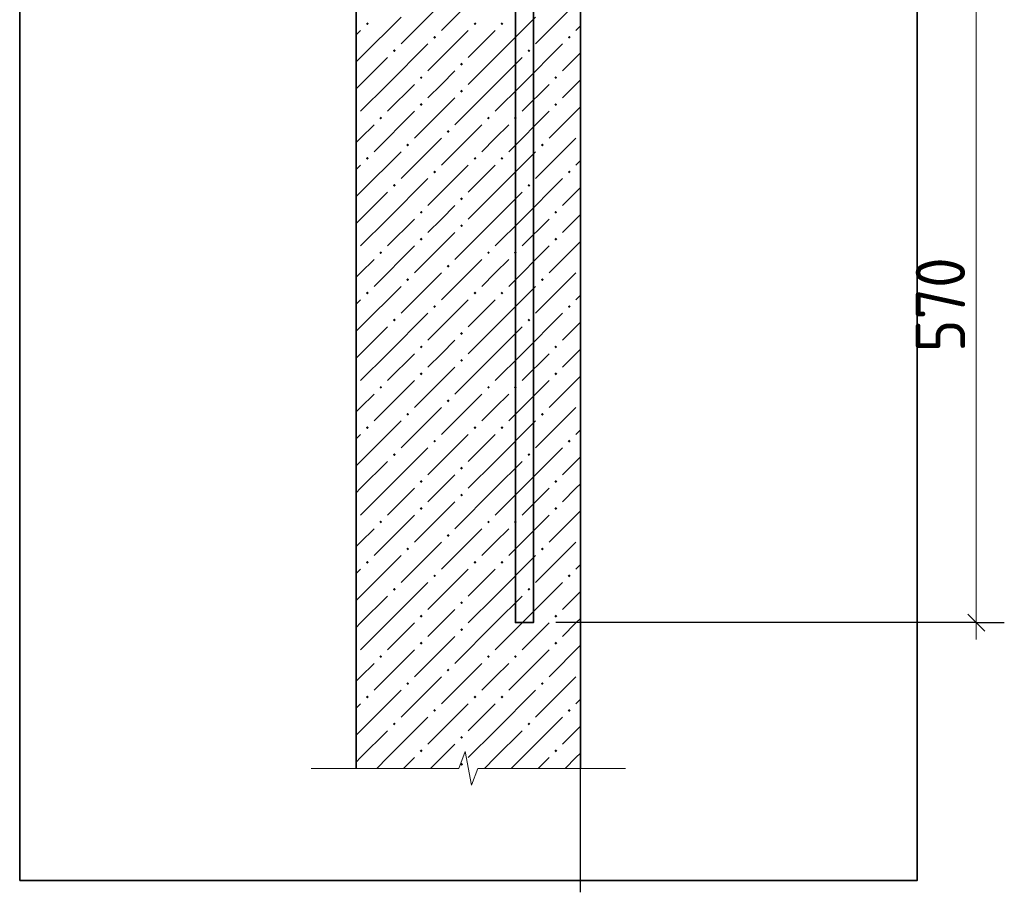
# Model space of a CAD drawing. Header units: millimetres. Extents: x 0 to 42000, y 0 to 29700.
# Tile 4 of 12: x 13371 to 17760, y 11898 to 15787. Entities that reach past the tile are written whole.
import ezdxf

# ---------------------------------------------------------------- set-up
doc = ezdxf.new("R2010")
doc.units = ezdxf.units.MM
doc.linetypes.add('______5', pattern=[1100, 800, -100, 100, -100])
for name, color, linetype, lineweight in [('Standard', 7, 'Continuous', 25), ('Выпуски ДОП Г-обр.', 52, 'Continuous', 25), ('ЖБ Пилон', 7, 'Continuous', 35), ('Размерная линия_ общее', 7, 'Continuous', 13)]:
    doc.layers.add(name, color=color, linetype=linetype, lineweight=lineweight)
doc.layers.add('Оси', color=7, linetype='______5', true_color=0x656565)
doc.styles.add('ISOCPEUR', font='txt')

msp = doc.modelspace()

# ---------------------------------------------------------------- hatches: boundary and pattern name
at = {"layer": 'ЖБ Пилон', "linetype": 'Continuous', "lineweight": 18, "transparency": 33554687}
for points in [[(14914.2, 15768.4), (14920.7, 15774.9), (14927.2, 15768.4), (14920.7, 15761.9)], [(15394.2, 15768.4), (15400.7, 15774.9), (15407.2, 15768.4), (15400.7, 15761.9)], [(15514.2, 15768.4), (15520.7, 15774.9), (15527.2, 15768.4), (15520.7, 15761.9)], [(15214.2, 15708.4), (15220.7, 15714.9), (15227.2, 15708.4), (15220.7, 15701.9)], [(15814.2, 15708.4), (15820.7, 15714.9), (15827.2, 15708.4), (15820.7, 15701.9)], [(15034.2, 15648.4), (15040.7, 15654.9), (15047.2, 15648.4), (15040.7, 15641.9)], [(15634.2, 15648.4), (15640.7, 15654.9), (15647.2, 15648.4), (15640.7, 15641.9)], [(15334.2, 15588.4), (15340.7, 15594.9), (15347.2, 15588.4), (15340.7, 15581.9)], [(15154.2, 15528.4), (15160.7, 15534.9), (15167.2, 15528.4), (15160.7, 15521.9)], [(15754.2, 15528.4), (15760.7, 15534.9), (15767.2, 15528.4), (15760.7, 15521.9)], [(15334.2, 15468.4), (15340.7, 15474.9), (15347.2, 15468.4), (15340.7, 15461.9)], [(15154.2, 15408.4), (15160.7, 15414.9), (15167.2, 15408.4), (15160.7, 15401.9)], [(15754.2, 15408.4), (15760.7, 15414.9), (15767.2, 15408.4), (15760.7, 15401.9)], [(14974.2, 15348.4), (14980.7, 15354.9), (14987.2, 15348.4), (14980.7, 15341.9)], [(15454.2, 15348.4), (15460.7, 15354.9), (15467.2, 15348.4), (15460.7, 15341.9)], [(15574.2, 15348.4), (15580.7, 15354.9), (15587.2, 15348.4), (15580.7, 15341.9)], [(15274.2, 15288.4), (15280.7, 15294.9), (15287.2, 15288.4), (15280.7, 15281.9)], [(15094.2, 15228.4), (15100.7, 15234.9), (15107.2, 15228.4), (15100.7, 15221.9)], [(15694.2, 15228.4), (15700.7, 15234.9), (15707.2, 15228.4), (15700.7, 15221.9)], [(14914.2, 15168.4), (14920.7, 15174.9), (14927.2, 15168.4), (14920.7, 15161.9)], [(15394.2, 15168.4), (15400.7, 15174.9), (15407.2, 15168.4), (15400.7, 15161.9)], [(15514.2, 15168.4), (15520.7, 15174.9), (15527.2, 15168.4), (15520.7, 15161.9)], [(15214.2, 15108.4), (15220.7, 15114.9), (15227.2, 15108.4), (15220.7, 15101.9)], [(15814.2, 15108.4), (15820.7, 15114.9), (15827.2, 15108.4), (15820.7, 15101.9)], [(15034.2, 15048.4), (15040.7, 15054.9), (15047.2, 15048.4), (15040.7, 15041.9)], [(15634.2, 15048.4), (15640.7, 15054.9), (15647.2, 15048.4), (15640.7, 15041.9)], [(15334.2, 14988.4), (15340.7, 14994.9), (15347.2, 14988.4), (15340.7, 14981.9)], [(15154.2, 14928.4), (15160.7, 14934.9), (15167.2, 14928.4), (15160.7, 14921.9)], [(15754.2, 14928.4), (15760.7, 14934.9), (15767.2, 14928.4), (15760.7, 14921.9)], [(15334.2, 14868.4), (15340.7, 14874.9), (15347.2, 14868.4), (15340.7, 14861.9)], [(15154.2, 14808.4), (15160.7, 14814.9), (15167.2, 14808.4), (15160.7, 14801.9)], [(15754.2, 14808.4), (15760.7, 14814.9), (15767.2, 14808.4), (15760.7, 14801.9)], [(14974.2, 14748.4), (14980.7, 14754.9), (14987.2, 14748.4), (14980.7, 14741.9)], [(15454.2, 14748.4), (15460.7, 14754.9), (15467.2, 14748.4), (15460.7, 14741.9)], [(15574.2, 14748.4), (15580.7, 14754.9), (15587.2, 14748.4), (15580.7, 14741.9)], [(15274.2, 14688.4), (15280.7, 14694.9), (15287.2, 14688.4), (15280.7, 14681.9)], [(15094.2, 14628.4), (15100.7, 14634.9), (15107.2, 14628.4), (15100.7, 14621.9)], [(15694.2, 14628.4), (15700.7, 14634.9), (15707.2, 14628.4), (15700.7, 14621.9)], [(14914.2, 14568.4), (14920.7, 14574.9), (14927.2, 14568.4), (14920.7, 14561.9)], [(15394.2, 14568.4), (15400.7, 14574.9), (15407.2, 14568.4), (15400.7, 14561.9)], [(15514.2, 14568.4), (15520.7, 14574.9), (15527.2, 14568.4), (15520.7, 14561.9)], [(15214.2, 14508.4), (15220.7, 14514.9), (15227.2, 14508.4), (15220.7, 14501.9)], [(15814.2, 14508.4), (15820.7, 14514.9), (15827.2, 14508.4), (15820.7, 14501.9)], [(15034.2, 14448.4), (15040.7, 14454.9), (15047.2, 14448.4), (15040.7, 14441.9)], [(15634.2, 14448.4), (15640.7, 14454.9), (15647.2, 14448.4), (15640.7, 14441.9)], [(15334.2, 14388.4), (15340.7, 14394.9), (15347.2, 14388.4), (15340.7, 14381.9)], [(15154.2, 14328.4), (15160.7, 14334.9), (15167.2, 14328.4), (15160.7, 14321.9)], [(15754.2, 14328.4), (15760.7, 14334.9), (15767.2, 14328.4), (15760.7, 14321.9)], [(15334.2, 14268.4), (15340.7, 14274.9), (15347.2, 14268.4), (15340.7, 14261.9)], [(15154.2, 14208.4), (15160.7, 14214.9), (15167.2, 14208.4), (15160.7, 14201.9)], [(15754.2, 14208.4), (15760.7, 14214.9), (15767.2, 14208.4), (15760.7, 14201.9)], [(14974.2, 14148.4), (14980.7, 14154.9), (14987.2, 14148.4), (14980.7, 14141.9)], [(15454.2, 14148.4), (15460.7, 14154.9), (15467.2, 14148.4), (15460.7, 14141.9)], [(15574.2, 14148.4), (15580.7, 14154.9), (15587.2, 14148.4), (15580.7, 14141.9)], [(15274.2, 14088.4), (15280.7, 14094.9), (15287.2, 14088.4), (15280.7, 14081.9)], [(15094.2, 14028.4), (15100.7, 14034.9), (15107.2, 14028.4), (15100.7, 14021.9)], [(15694.2, 14028.4), (15700.7, 14034.9), (15707.2, 14028.4), (15700.7, 14021.9)], [(14914.2, 13968.4), (14920.7, 13974.9), (14927.2, 13968.4), (14920.7, 13961.9)], [(15394.2, 13968.4), (15400.7, 13974.9), (15407.2, 13968.4), (15400.7, 13961.9)], [(15514.2, 13968.4), (15520.7, 13974.9), (15527.2, 13968.4), (15520.7, 13961.9)], [(15214.2, 13908.4), (15220.7, 13914.9), (15227.2, 13908.4), (15220.7, 13901.9)], [(15814.2, 13908.4), (15820.7, 13914.9), (15827.2, 13908.4), (15820.7, 13901.9)], [(15034.2, 13848.4), (15040.7, 13854.9), (15047.2, 13848.4), (15040.7, 13841.9)], [(15634.2, 13848.4), (15640.7, 13854.9), (15647.2, 13848.4), (15640.7, 13841.9)], [(15334.2, 13788.4), (15340.7, 13794.9), (15347.2, 13788.4), (15340.7, 13781.9)], [(15154.2, 13728.4), (15160.7, 13734.9), (15167.2, 13728.4), (15160.7, 13721.9)], [(15754.2, 13728.4), (15760.7, 13734.9), (15767.2, 13728.4), (15760.7, 13721.9)], [(15334.2, 13668.4), (15340.7, 13674.9), (15347.2, 13668.4), (15340.7, 13661.9)], [(15154.2, 13608.4), (15160.7, 13614.9), (15167.2, 13608.4), (15160.7, 13601.9)], [(15754.2, 13608.4), (15760.7, 13614.9), (15767.2, 13608.4), (15760.7, 13601.9)], [(14974.2, 13548.4), (14980.7, 13554.9), (14987.2, 13548.4), (14980.7, 13541.9)], [(15454.2, 13548.4), (15460.7, 13554.9), (15467.2, 13548.4), (15460.7, 13541.9)], [(15574.2, 13548.4), (15580.7, 13554.9), (15587.2, 13548.4), (15580.7, 13541.9)], [(15274.2, 13488.4), (15280.7, 13494.9), (15287.2, 13488.4), (15280.7, 13481.9)], [(15094.2, 13428.4), (15100.7, 13434.9), (15107.2, 13428.4), (15100.7, 13421.9)], [(15694.2, 13428.4), (15700.7, 13434.9), (15707.2, 13428.4), (15700.7, 13421.9)], [(14914.2, 13368.4), (14920.7, 13374.9), (14927.2, 13368.4), (14920.7, 13361.9)], [(15394.2, 13368.4), (15400.7, 13374.9), (15407.2, 13368.4), (15400.7, 13361.9)], [(15514.2, 13368.4), (15520.7, 13374.9), (15527.2, 13368.4), (15520.7, 13361.9)], [(15214.2, 13308.4), (15220.7, 13314.9), (15227.2, 13308.4), (15220.7, 13301.9)], [(15814.2, 13308.4), (15820.7, 13314.9), (15827.2, 13308.4), (15820.7, 13301.9)], [(15034.2, 13248.4), (15040.7, 13254.9), (15047.2, 13248.4), (15040.7, 13241.9)], [(15634.2, 13248.4), (15640.7, 13254.9), (15647.2, 13248.4), (15640.7, 13241.9)], [(15334.2, 13188.4), (15340.7, 13194.9), (15347.2, 13188.4), (15340.7, 13181.9)], [(15154.2, 13128.4), (15160.7, 13134.9), (15167.2, 13128.4), (15160.7, 13121.9)], [(15754.2, 13128.4), (15760.7, 13134.9), (15767.2, 13128.4), (15760.7, 13121.9)], [(15334.2, 13068.4), (15340.7, 13074.9), (15347.2, 13068.4), (15340.7, 13061.9)], [(15154.2, 13008.4), (15160.7, 13014.9), (15167.2, 13008.4), (15160.7, 13001.9)], [(15754.2, 13008.4), (15760.7, 13014.9), (15767.2, 13008.4), (15760.7, 13001.9)], [(14974.2, 12948.4), (14980.7, 12954.9), (14987.2, 12948.4), (14980.7, 12941.9)], [(15454.2, 12948.4), (15460.7, 12954.9), (15467.2, 12948.4), (15460.7, 12941.9)], [(15574.2, 12948.4), (15580.7, 12954.9), (15587.2, 12948.4), (15580.7, 12941.9)], [(15274.2, 12888.4), (15280.7, 12894.9), (15287.2, 12888.4), (15280.7, 12881.9)], [(15094.2, 12828.4), (15100.7, 12834.9), (15107.2, 12828.4), (15100.7, 12821.9)], [(15694.2, 12828.4), (15700.7, 12834.9), (15707.2, 12828.4), (15700.7, 12821.9)], [(14914.2, 12768.4), (14920.7, 12774.9), (14927.2, 12768.4), (14920.7, 12761.9)], [(15394.2, 12768.4), (15400.7, 12774.9), (15407.2, 12768.4), (15400.7, 12761.9)], [(15514.2, 12768.4), (15520.7, 12774.9), (15527.2, 12768.4), (15520.7, 12761.9)], [(15214.2, 12708.4), (15220.7, 12714.9), (15227.2, 12708.4), (15220.7, 12701.9)], [(15814.2, 12708.4), (15820.7, 12714.9), (15827.2, 12708.4), (15820.7, 12701.9)], [(15034.2, 12648.4), (15040.7, 12654.9), (15047.2, 12648.4), (15040.7, 12641.9)], [(15634.2, 12648.4), (15640.7, 12654.9), (15647.2, 12648.4), (15640.7, 12641.9)], [(15334.2, 12588.4), (15340.7, 12594.9), (15347.2, 12588.4), (15340.7, 12581.9)], [(15154.2, 12528.4), (15160.7, 12534.9), (15167.2, 12528.4), (15160.7, 12521.9)], [(15754.2, 12528.4), (15760.7, 12534.9), (15767.2, 12528.4), (15760.7, 12521.9)], [(15334.2, 12468.4), (15340.7, 12474.9), (15347.2, 12468.4), (15340.7, 12461.9)]]:
    msp.add_hatch(color=7, dxfattribs=at).paths.add_polyline_path(points, flags=16)

# ---------------------------------------------------------------- linework, layer by layer
at = {"layer": 'Standard', "color": 7, "linetype": 'Continuous', "lineweight": 13, "transparency": 33554687}
for p, q in [((15328.9, 12450), (15357, 12525)), ((15357, 12525), (15384.9, 12375)), ((14670.9, 12450), (15328.9, 12450)), ((15384.9, 12375), (15413, 12450)), ((15413, 12450), (16070.9, 12450)), ((16070.9, 12450), (16070.9, 12450))]:
    msp.add_line(p, q, dxfattribs=at)
at = {"layer": 'Standard', "color": 254, "linetype": 'Continuous', "lineweight": 35, "true_color": 0xc4c4ff, "transparency": 33554687}
msp.add_lwpolyline([(13370.9, 11950), (17370.9, 11950), (17370.9, 27700), (13370.9, 27700), (13370.9, 11950)], dxfattribs=at)
at = {"layer": 'Выпуски ДОП Г-обр.', "color": 26, "linetype": 'Continuous', "lineweight": 35, "true_color": 0x6e2814, "transparency": 33554687}
msp.add_lwpolyline([(15660.9, 26600), (15660.9, 13100), (15581, 13100), (15581, 26600), (15660.9, 26600)], dxfattribs=at)
msp.add_lwpolyline([(15660.9, 26600), (15660.9, 13100), (15581, 13100), (15581, 26600), (15660.9, 26600)], dxfattribs=at)
msp.add_lwpolyline([(15660.9, 26600), (15660.9, 13100), (15581, 13100), (15581, 26600), (15660.9, 26600)], dxfattribs=at)
msp.add_lwpolyline([(15660.9, 26600), (15660.9, 13100), (15581, 13100), (15581, 26600), (15660.9, 26600)], dxfattribs=at)
at = {"layer": 'ЖБ Пилон', "color": 7, "linetype": 'Continuous', "lineweight": 35, "transparency": 33554687}
for p, q in [((14870.9, 15950), (14870.9, 12450)), ((15870.9, 12450), (15870.9, 15950))]:
    msp.add_line(p, q, dxfattribs=at)
at = {"layer": 'ЖБ Пилон', "color": 9, "linetype": 'Continuous', "lineweight": 18, "true_color": 0xc7c7c7, "transparency": 33554687}
for p, q in [((15430.7, 15918.4), (15250.7, 15738.4)), ((15250.7, 15858.4), (15070.7, 15678.4)), ((15850.7, 15858.4), (15670.7, 15678.4)), ((14890.7, 15618.4), (15070.7, 15798.4)), ((15490.7, 15618.4), (15670.7, 15798.4)), ((15870.9, 15758.7), (15850.7, 15738.4)), ((14890.7, 15738.4), (14870.9, 15718.7)), ((15370.7, 15738.4), (15190.7, 15558.4)), ((15490.7, 15738.4), (15370.7, 15618.4)), ((15010.7, 15498.4), (15190.7, 15678.4)), ((15610.7, 15498.4), (15790.7, 15678.4)), ((15870.9, 15638.7), (15790.7, 15558.4)), ((14890.7, 15618.4), (14870.9, 15598.7)), ((15010.7, 15618.4), (14890.7, 15498.4)), ((15490.7, 15618.4), (15370.7, 15498.4)), ((15610.7, 15618.4), (15490.7, 15498.4)), ((15250.7, 15498.4), (15310.7, 15558.4)), ((14890.7, 15498.4), (14870.9, 15478.7)), ((15010.7, 15498.4), (14890.7, 15378.4)), ((15130.7, 15498.4), (15010.7, 15378.4)), ((15190.7, 15438.4), (15250.7, 15498.4)), ((15490.7, 15498.4), (15310.7, 15318.4)), ((15610.7, 15498.4), (15490.7, 15378.4)), ((15730.7, 15498.4), (15610.7, 15378.4)), ((15790.7, 15438.4), (15850.7, 15498.4)), ((15850.7, 15498.4), (15870.9, 15518.7)), ((15310.7, 15438.4), (15130.7, 15258.4)), ((15130.7, 15378.4), (14950.7, 15198.4)), ((15730.7, 15378.4), (15550.7, 15198.4)), ((15870.9, 15398.7), (15730.7, 15258.4)), ((14890.7, 15258.4), (14950.7, 15318.4)), ((15430.7, 15318.4), (15250.7, 15138.4)), ((15490.7, 15258.4), (15550.7, 15318.4)), ((14870.9, 15238.7), (14890.7, 15258.4)), ((15250.7, 15258.4), (15070.7, 15078.4)), ((15430.7, 15198.4), (15490.7, 15258.4)), ((15850.7, 15258.4), (15670.7, 15078.4)), ((14890.7, 15018.4), (15070.7, 15198.4)), ((15490.7, 15018.4), (15670.7, 15198.4)), ((15870.9, 15158.7), (15850.7, 15138.4)), ((14890.7, 15138.4), (14870.9, 15118.7)), ((15370.7, 15138.4), (15190.7, 14958.4)), ((15490.7, 15138.4), (15370.7, 15018.4)), ((15010.7, 14898.4), (15190.7, 15078.4)), ((15610.7, 14898.4), (15790.7, 15078.4)), ((14890.7, 15018.4), (14870.9, 14998.7)), ((15010.7, 15018.4), (14890.7, 14898.4)), ((15490.7, 15018.4), (15370.7, 14898.4)), ((15610.7, 15018.4), (15490.7, 14898.4)), ((15870.9, 15038.7), (15790.7, 14958.4)), ((15250.7, 14898.4), (15310.7, 14958.4)), ((14890.7, 14898.4), (14870.9, 14878.7)), ((15010.7, 14898.4), (14890.7, 14778.4)), ((15130.7, 14898.4), (15010.7, 14778.4)), ((15190.7, 14838.4), (15250.7, 14898.4)), ((15490.7, 14898.4), (15310.7, 14718.4)), ((15610.7, 14898.4), (15490.7, 14778.4)), ((15730.7, 14898.4), (15610.7, 14778.4)), ((15790.7, 14838.4), (15850.7, 14898.4)), ((15850.7, 14898.4), (15870.9, 14918.7)), ((15310.7, 14838.4), (15130.7, 14658.4)), ((15870.9, 14798.7), (15730.7, 14658.4)), ((15130.7, 14778.4), (14950.7, 14598.4)), ((15730.7, 14778.4), (15550.7, 14598.4)), ((14890.7, 14658.4), (14950.7, 14718.4)), ((15430.7, 14718.4), (15250.7, 14538.4)), ((15490.7, 14658.4), (15550.7, 14718.4)), ((14870.9, 14638.7), (14890.7, 14658.4)), ((15250.7, 14658.4), (15070.7, 14478.4)), ((15430.7, 14598.4), (15490.7, 14658.4)), ((15850.7, 14658.4), (15670.7, 14478.4)), ((14890.7, 14418.4), (15070.7, 14598.4)), ((15490.7, 14418.4), (15670.7, 14598.4)), ((14890.7, 14538.4), (14870.9, 14518.7)), ((15370.7, 14538.4), (15190.7, 14358.4)), ((15490.7, 14538.4), (15370.7, 14418.4)), ((15870.9, 14558.7), (15850.7, 14538.4)), ((15010.7, 14298.4), (15190.7, 14478.4)), ((15610.7, 14298.4), (15790.7, 14478.4)), ((14890.7, 14418.4), (14870.9, 14398.7)), ((15010.7, 14418.4), (14890.7, 14298.4)), ((15490.7, 14418.4), (15370.7, 14298.4)), ((15610.7, 14418.4), (15490.7, 14298.4)), ((15870.9, 14438.7), (15790.7, 14358.4)), ((15250.7, 14298.4), (15310.7, 14358.4)), ((15850.7, 14298.4), (15870.9, 14318.7)), ((14890.7, 14298.4), (14870.9, 14278.7)), ((15010.7, 14298.4), (14890.7, 14178.4)), ((15130.7, 14298.4), (15010.7, 14178.4)), ((15190.7, 14238.4), (15250.7, 14298.4)), ((15490.7, 14298.4), (15310.7, 14118.4)), ((15610.7, 14298.4), (15490.7, 14178.4)), ((15730.7, 14298.4), (15610.7, 14178.4)), ((15790.7, 14238.4), (15850.7, 14298.4)), ((15310.7, 14238.4), (15130.7, 14058.4)), ((15130.7, 14178.4), (14950.7, 13998.4)), ((15730.7, 14178.4), (15550.7, 13998.4)), ((15870.9, 14198.7), (15730.7, 14058.4)), ((14890.7, 14058.4), (14950.7, 14118.4)), ((15430.7, 14118.4), (15250.7, 13938.4)), ((15490.7, 14058.4), (15550.7, 14118.4)), ((14870.9, 14038.7), (14890.7, 14058.4)), ((15250.7, 14058.4), (15070.7, 13878.4)), ((15430.7, 13998.4), (15490.7, 14058.4)), ((15850.7, 14058.4), (15670.7, 13878.4)), ((14890.7, 13818.4), (15070.7, 13998.4)), ((15490.7, 13818.4), (15670.7, 13998.4)), ((15870.9, 13958.7), (15850.7, 13938.4)), ((14890.7, 13938.4), (14870.9, 13918.7)), ((15370.7, 13938.4), (15190.7, 13758.4)), ((15490.7, 13938.4), (15370.7, 13818.4)), ((15010.7, 13698.4), (15190.7, 13878.4)), ((15610.7, 13698.4), (15790.7, 13878.4)), ((15870.9, 13838.7), (15790.7, 13758.4)), ((14890.7, 13818.4), (14870.9, 13798.7)), ((15010.7, 13818.4), (14890.7, 13698.4)), ((15490.7, 13818.4), (15370.7, 13698.4)), ((15610.7, 13818.4), (15490.7, 13698.4)), ((15250.7, 13698.4), (15310.7, 13758.4)), ((14890.7, 13698.4), (14870.9, 13678.7)), ((15010.7, 13698.4), (14890.7, 13578.4)), ((15130.7, 13698.4), (15010.7, 13578.4)), ((15190.7, 13638.4), (15250.7, 13698.4)), ((15490.7, 13698.4), (15310.7, 13518.4)), ((15610.7, 13698.4), (15490.7, 13578.4)), ((15730.7, 13698.4), (15610.7, 13578.4)), ((15790.7, 13638.4), (15850.7, 13698.4)), ((15850.7, 13698.4), (15870.9, 13718.7)), ((15310.7, 13638.4), (15130.7, 13458.4)), ((15130.7, 13578.4), (14950.7, 13398.4)), ((15730.7, 13578.4), (15550.7, 13398.4)), ((15870.9, 13598.7), (15730.7, 13458.4)), ((14890.7, 13458.4), (14950.7, 13518.4)), ((15430.7, 13518.4), (15250.7, 13338.4)), ((15490.7, 13458.4), (15550.7, 13518.4)), ((14870.9, 13438.7), (14890.7, 13458.4)), ((15250.7, 13458.4), (15070.7, 13278.4)), ((15430.7, 13398.4), (15490.7, 13458.4)), ((15850.7, 13458.4), (15670.7, 13278.4)), ((14890.7, 13218.4), (15070.7, 13398.4)), ((15490.7, 13218.4), (15670.7, 13398.4)), ((15870.9, 13358.7), (15850.7, 13338.4)), ((14890.7, 13338.4), (14870.9, 13318.7)), ((15370.7, 13338.4), (15190.7, 13158.4)), ((15490.7, 13338.4), (15370.7, 13218.4)), ((15010.7, 13098.4), (15190.7, 13278.4)), ((15610.7, 13098.4), (15790.7, 13278.4)), ((14890.7, 13218.4), (14870.9, 13198.7)), ((15010.7, 13218.4), (14890.7, 13098.4)), ((15490.7, 13218.4), (15370.7, 13098.4)), ((15610.7, 13218.4), (15490.7, 13098.4)), ((15870.9, 13238.7), (15790.7, 13158.4)), ((15250.7, 13098.4), (15310.7, 13158.4)), ((14890.7, 13098.4), (14870.9, 13078.7)), ((15010.7, 13098.4), (14890.7, 12978.4)), ((15130.7, 13098.4), (15010.7, 12978.4)), ((15190.7, 13038.4), (15250.7, 13098.4)), ((15490.7, 13098.4), (15310.7, 12918.4)), ((15610.7, 13098.4), (15490.7, 12978.4)), ((15730.7, 13098.4), (15610.7, 12978.4)), ((15790.7, 13038.4), (15850.7, 13098.4)), ((15850.7, 13098.4), (15870.9, 13118.7)), ((15310.7, 13038.4), (15130.7, 12858.4)), ((15870.9, 12998.7), (15730.7, 12858.4)), ((15130.7, 12978.4), (14950.7, 12798.4)), ((15730.7, 12978.4), (15550.7, 12798.4)), ((14890.7, 12858.4), (14950.7, 12918.4)), ((15430.7, 12918.4), (15250.7, 12738.4)), ((15490.7, 12858.4), (15550.7, 12918.4)), ((14870.9, 12838.7), (14890.7, 12858.4)), ((15250.7, 12858.4), (15070.7, 12678.4)), ((15430.7, 12798.4), (15490.7, 12858.4)), ((15850.7, 12858.4), (15670.7, 12678.4)), ((14890.7, 12618.4), (15070.7, 12798.4)), ((15490.7, 12618.4), (15670.7, 12798.4)), ((14890.7, 12738.4), (14870.9, 12718.7)), ((15370.7, 12738.4), (15190.7, 12558.4)), ((15490.7, 12738.4), (15370.7, 12618.4)), ((15870.9, 12758.7), (15850.7, 12738.4)), ((15010.7, 12498.4), (15190.7, 12678.4)), ((15610.7, 12498.4), (15790.7, 12678.4)), ((14890.7, 12618.4), (14870.9, 12598.7)), ((15010.7, 12618.4), (14890.7, 12498.4)), ((15490.7, 12618.4), (15370.7, 12498.4)), ((15610.7, 12618.4), (15490.7, 12498.4)), ((15870.9, 12638.7), (15790.7, 12558.4)), ((15250.7, 12498.4), (15310.7, 12558.4)), ((15850.7, 12498.4), (15870.9, 12518.7)), ((14890.7, 12498.4), (14870.9, 12478.7)), ((15010.7, 12498.4), (14962.3, 12450)), ((15130.7, 12498.4), (15082.3, 12450)), ((15202.3, 12450), (15250.7, 12498.4)), ((15490.7, 12498.4), (15442.3, 12450)), ((15610.7, 12498.4), (15562.3, 12450)), ((15730.7, 12498.4), (15682.3, 12450)), ((15802.3, 12450), (15850.7, 12498.4))]:
    msp.add_line(p, q, dxfattribs=at)
at = {"layer": 'Оси', "color": 8, "linetype": '______5', "lineweight": -3, "transparency": 33554687}
msp.add_line((15870.9, 11898.1), (15870.9, 13950), dxfattribs=at)
at = {"layer": 'Размерная линия_ общее', "color": 7, "linetype": 'Continuous', "lineweight": 13, "transparency": 33554687}
for p, q in [((17635.1, 15950), (17635.1, 13100)), ((17635.1, 13100), (17635.1, 13025))]:
    msp.add_line(p, q, dxfattribs=at)
at = {"layer": 'Размерная линия_ общее', "color": 7, "linetype": 'Continuous', "lineweight": 25, "transparency": 33554687}
msp.add_line((17597.6, 13137.5), (17672.6, 13062.5), dxfattribs=at)
at = {"layer": 'Размерная линия_ общее', "color": 253, "linetype": 'Continuous', "lineweight": -3, "true_color": 0xa0a0a0, "transparency": 33554687}
for q in [(15760.9, 13100), (17510.1, 13100), (17760.1, 13100)]:
    msp.add_line((17635.1, 13100), q, dxfattribs=at)

# ---------------------------------------------------------------- texts
at = {"layer": 'Размерная линия_ общее', "color": 7, "linetype": 'Continuous', "lineweight": 25, "transparency": 33554687, "insert": (17585.1, 14305), "char_height": 220, "width": 561.988, "attachment_point": 7, "rotation": 90, "style": 'ISOCPEUR'}
msp.add_mtext('\\W0.91;570', dxfattribs=at)

doc.saveas('drawing.dxf')
